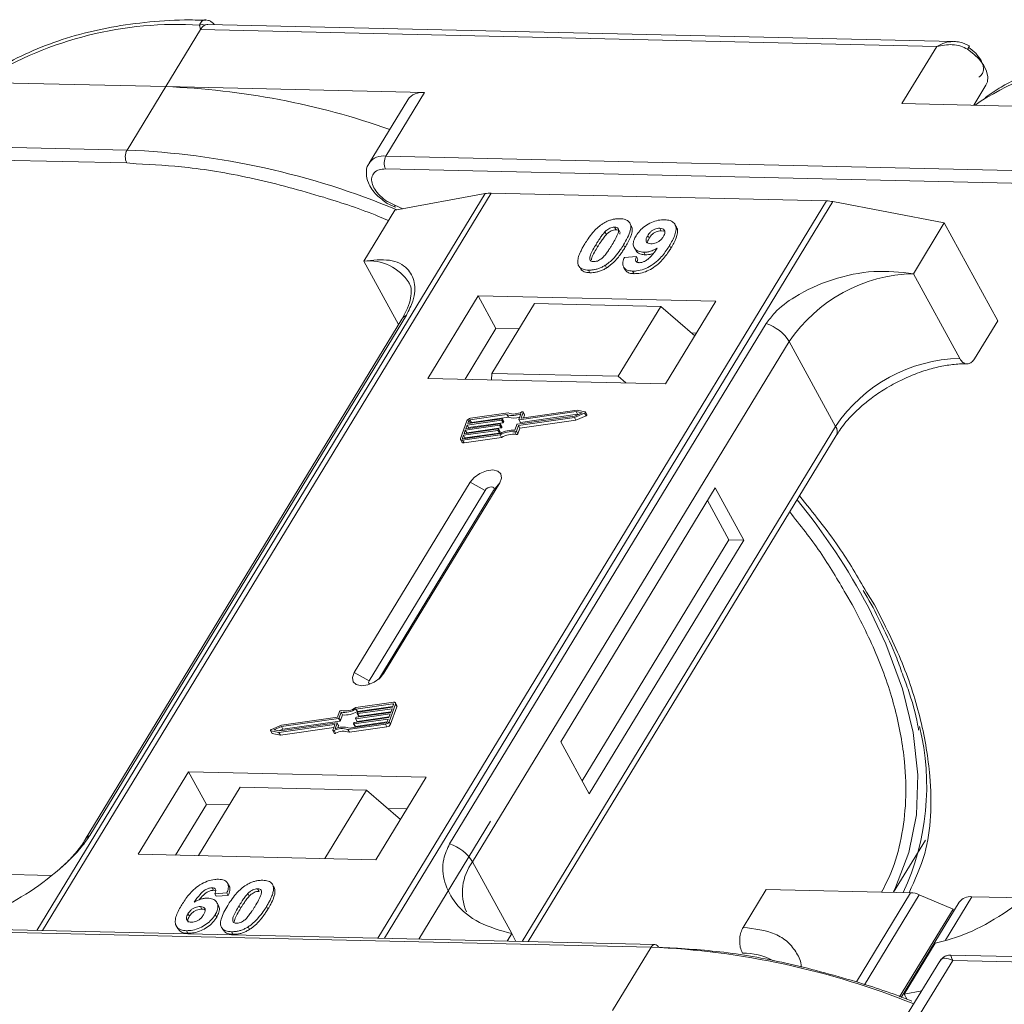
# Model space of a CAD drawing. Header units: millimetres. Extents: x -623 to 852, y 50 to 1083.
# Tile 50 of 72: x 308 to 355, y 975 to 1023. Entities that reach past the tile are written whole.
import ezdxf

# ---------------------------------------------------------------- set-up
doc = ezdxf.new("R2010")
doc.units = ezdxf.units.MM

msp = doc.modelspace()

# ---------------------------------------------------------------- linework, layer by layer
at = {"color": 7, "linetype": 'Continuous', "lineweight": 15}
for p, q in [((316.497, 1022.25), (316.46, 1022.468)), ((352.932, 1021.672), (316.862, 1022.5)), ((314.817, 1019.488), (316.497, 1022.25)), ((316.497, 1022.25), (352.105, 1021.433)), ((352.105, 1021.433), (350.424, 1018.671)), ((302.298, 1019.775), (314.817, 1019.488)), ((353.893, 1018.591), (354.485, 1019.564)), ((314.817, 1019.488), (312.949, 1016.419)), ((327.336, 1019.201), (314.817, 1019.488)), ((325.468, 1016.132), (327.336, 1019.201)), ((326.522, 1018.855), (324.654, 1015.786)), ((350.424, 1018.671), (362.943, 1018.384)), ((354.254, 1018.796), (353.957, 1018.59)), ((312.949, 1016.419), (277.341, 1017.236)), ((277.327, 1016.614), (312.935, 1015.797)), ((312.935, 1015.797), (313.389, 1015.763)), ((361.076, 1015.315), (325.468, 1016.132)), ((325.454, 1015.51), (361.062, 1014.693)), ((330.268, 1014.313), (308.588, 978.684)), ((308.857, 978.677), (330.554, 1014.335)), ((325.891, 1013.508), (330.268, 1014.313)), ((330.554, 1014.335), (346.77, 1013.962)), ((346.77, 1013.962), (325.074, 978.305)), ((325.406, 978.298), (347.087, 1013.928)), ((325.533, 1013.844), (325.928, 1013.667)), ((325.902, 1013.749), (325.54, 1013.936)), ((347.087, 1013.928), (352.468, 1012.898)), ((325.891, 1013.508), (324.397, 1011.053)), ((326.28, 1013.58), (325.902, 1013.749)), ((337.327, 1012.765), (337.258, 1012.891)), ((350.974, 1010.443), (352.468, 1012.898)), ((352.468, 1012.898), (355.055, 1008.17)), ((336.058, 1012.461), (336.127, 1012.335)), ((336.529, 1012.694), (336.598, 1012.568)), ((338.784, 1012.518), (338.715, 1012.644)), ((338.784, 1012.518), (338.911, 1012.492)), ((339.515, 1012.7), (339.446, 1012.826)), ((338.129, 1012.285), (338.198, 1012.159)), ((335.636, 1011.87), (335.705, 1011.744)), ((337.028, 1011.708), (336.959, 1011.835)), ((337.475, 1011.705), (337.544, 1011.579)), ((337.941, 1011.481), (338.01, 1011.355)), ((339.251, 1011.679), (339.182, 1011.805)), ((324.397, 1011.053), (326.079, 1007.978)), ((337, 1011.227), (337.584, 1011.266)), ((337.584, 1011.266), (337.653, 1011.14)), ((334.84, 1010.754), (334.909, 1010.628)), ((335.265, 1010.617), (335.334, 1010.491)), ((336.072, 1010.851), (336.141, 1010.725)), ((336.964, 1010.761), (337.033, 1010.635)), ((337.398, 1010.568), (337.467, 1010.442)), ((353.216, 1006.345), (350.974, 1010.443)), ((329.928, 1009.37), (327.5, 1005.38)), ((341.421, 1009.106), (329.928, 1009.37)), ((329.928, 1009.37), (330.79, 1007.794)), ((338.993, 1005.117), (341.421, 1009.106)), ((332.65, 1008.996), (330.596, 1005.62)), ((338.756, 1008.856), (332.65, 1008.996)), ((336.701, 1005.48), (338.756, 1008.856)), ((338.756, 1008.856), (340.4, 1007.429)), ((326.243, 1008.248), (310.93, 983.082)), ((311.144, 983.268), (326.457, 1008.434)), ((353.934, 1006.329), (355.055, 1008.17)), ((343.861, 1008.035), (328.548, 982.869)), ((330.79, 1007.794), (329.296, 1005.339)), ((331.903, 1007.768), (330.79, 1007.794)), ((340.487, 1007.571), (340.229, 1007.577)), ((329.656, 981.992), (344.969, 1007.158)), ((347.211, 1003.06), (344.969, 1007.158)), ((327.5, 1005.38), (338.993, 1005.117)), ((330.596, 1005.62), (330.572, 1005.31)), ((336.701, 1005.48), (330.596, 1005.62)), ((337.07, 1005.161), (336.701, 1005.48)), ((334.713, 1003.844), (332.027, 1003.462)), ((335.101, 1003.762), (334.713, 1003.844)), ((331.058, 1003.358), (329.397, 1003.123)), ((329.423, 1003.193), (331.083, 1003.429)), ((331.32, 1003.631), (329.532, 1003.377)), ((329.532, 1003.377), (329.601, 1003.251)), ((331.374, 1003.706), (329.558, 1003.448)), ((329.601, 1003.251), (331.389, 1003.505)), ((331.127, 1003.232), (331.058, 1003.358)), ((331.1, 1003.415), (331.087, 1003.379)), ((331.156, 1003.253), (331.087, 1003.379)), ((331.168, 1003.298), (331.099, 1003.424)), ((331.169, 1003.289), (331.1, 1003.415)), ((331.389, 1003.505), (331.32, 1003.631)), ((331.833, 1003.166), (334.593, 1003.557)), ((331.877, 1003.104), (334.586, 1003.489)), ((331.893, 1003.393), (331.992, 1003.667)), ((331.893, 1003.384), (331.962, 1003.258)), ((334.669, 1003.77), (331.91, 1003.378)), ((331.979, 1003.252), (331.91, 1003.378)), ((331.946, 1002.978), (334.655, 1003.363)), ((331.979, 1003.252), (334.738, 1003.644)), ((332.01, 1003.477), (332.103, 1003.733)), ((332.018, 1003.462), (332.01, 1003.477)), ((332.171, 1003.626), (332.102, 1003.752)), ((332.103, 1003.733), (332.171, 1003.607)), ((332.124, 1003.476), (332.171, 1003.607)), ((334.586, 1003.489), (335.078, 1003.696)), ((334.655, 1003.363), (334.586, 1003.489)), ((334.593, 1003.557), (334.954, 1003.71)), ((334.655, 1003.363), (335.147, 1003.57)), ((334.954, 1003.71), (334.669, 1003.77)), ((334.738, 1003.644), (334.669, 1003.77)), ((334.738, 1003.644), (334.778, 1003.636)), ((335.078, 1003.696), (335.147, 1003.57)), ((335.186, 1003.625), (335.117, 1003.751)), ((329.382, 1003.322), (329.076, 1002.471)), ((329.244, 1002.697), (330.905, 1002.933)), ((330.968, 1003.11), (329.308, 1002.874)), ((329.334, 1002.945), (330.994, 1003.181)), ((329.397, 1003.123), (329.334, 1002.945)), ((329.377, 1002.748), (331.037, 1002.984)), ((329.466, 1002.996), (329.397, 1003.123)), ((329.474, 1003.335), (329.423, 1003.193)), ((329.454, 1002.962), (329.466, 1002.996)), ((329.466, 1002.996), (331.127, 1003.232)), ((329.542, 1003.21), (329.474, 1003.335)), ((330.921, 1002.918), (330.908, 1002.883)), ((330.977, 1002.757), (330.908, 1002.883)), ((330.99, 1002.801), (330.921, 1002.927)), ((330.921, 1002.918), (330.99, 1002.792)), ((331.037, 1002.984), (330.968, 1003.11)), ((331.01, 1003.167), (330.998, 1003.131)), ((331.067, 1003.005), (330.998, 1003.131)), ((331.079, 1003.05), (331.01, 1003.176)), ((331.079, 1003.04), (331.01, 1003.167)), ((331.067, 1003.005), (331.079, 1003.04)), ((331.156, 1003.253), (331.169, 1003.289)), ((331.706, 1002.87), (331.804, 1003.145)), ((331.778, 1002.83), (331.877, 1003.104)), ((331.847, 1002.704), (331.946, 1002.978)), ((331.946, 1002.978), (331.877, 1003.104)), ((347.211, 1003.06), (332.051, 978.145)), ((329.078, 1002.416), (329.147, 1002.29)), ((329.219, 1002.626), (329.168, 1002.484)), ((329.168, 1002.484), (329.184, 1002.456)), ((329.176, 1002.384), (330.992, 1002.642)), ((329.201, 1002.455), (330.989, 1002.709)), ((330.879, 1002.862), (329.219, 1002.626)), ((329.288, 1002.5), (329.219, 1002.626)), ((329.308, 1002.874), (329.244, 1002.697)), ((329.245, 1002.258), (331.061, 1002.516)), ((329.276, 1002.466), (329.288, 1002.5)), ((329.288, 1002.5), (330.948, 1002.736)), ((329.377, 1002.748), (329.308, 1002.874)), ((329.365, 1002.714), (329.377, 1002.748)), ((330.948, 1002.736), (330.879, 1002.862)), ((330.977, 1002.757), (330.99, 1002.792)), ((331.061, 1002.516), (330.992, 1002.642)), ((331.701, 1002.789), (331.77, 1002.663)), ((331.847, 1002.704), (331.778, 1002.83)), ((332.348, 978.138), (347.244, 1002.619)), ((329.245, 1002.258), (329.176, 1002.384)), ((329.54, 1000.355), (323.938, 991.148)), ((325.375, 991.115), (330.977, 1000.322)), ((329.54, 1000.355), (330.261, 999.964)), ((330.977, 1000.322), (330.67, 999.955)), ((341.392, 1000.082), (333.923, 987.806)), ((342.772, 997.561), (341.392, 1000.082)), ((330.261, 999.964), (324.658, 990.758)), ((325.118, 990.831), (330.67, 999.955)), ((342.054, 997.577), (341.019, 999.468)), ((334.957, 985.915), (342.054, 997.577)), ((335.302, 985.285), (342.772, 997.561)), ((342.772, 997.561), (342.054, 997.577)), ((347.707, 994.959), (348.02, 994.45)), ((349.098, 994.426), (348.713, 995.047)), ((324.658, 990.758), (323.938, 991.148)), ((325.375, 991.115), (325.186, 990.889)), ((325.831, 989.714), (324.014, 989.456)), ((325.805, 989.643), (324.017, 989.389)), ((325.624, 988.776), (325.93, 989.627)), ((325.787, 989.472), (325.838, 989.614)), ((325.832, 989.595), (325.805, 989.643)), ((325.998, 989.556), (325.929, 989.682)), ((325.93, 989.627), (325.999, 989.501)), ((323.228, 989.268), (323.13, 988.994)), ((323.301, 989.228), (323.202, 988.954)), ((323.271, 988.828), (323.37, 989.102)), ((323.37, 989.102), (323.301, 989.228)), ((325.673, 989.153), (324.013, 988.917)), ((324.086, 989.263), (324.017, 989.389)), ((324.038, 988.988), (325.698, 989.224)), ((324.085, 989.18), (324.098, 989.216)), ((324.085, 989.171), (324.154, 989.045)), ((324.086, 989.263), (325.8, 989.507)), ((325.762, 989.401), (324.102, 989.166)), ((324.171, 989.04), (324.102, 989.166)), ((324.127, 989.237), (325.787, 989.472)), ((324.171, 989.04), (325.711, 989.258)), ((325.609, 988.976), (325.673, 989.153)), ((325.693, 988.65), (325.999, 989.501)), ((325.698, 989.224), (325.762, 989.401)), ((320.42, 988.609), (319.929, 988.402)), ((320.293, 988.255), (322.979, 988.636)), ((320.337, 988.328), (323.097, 988.72)), ((323.173, 988.933), (320.414, 988.541)), ((323.13, 988.994), (320.42, 988.609)), ((320.483, 988.415), (323.242, 988.807)), ((322.996, 988.622), (322.904, 988.365)), ((322.993, 988.612), (322.979, 988.636)), ((323.113, 988.706), (323.015, 988.431)), ((323.182, 988.589), (323.113, 988.715)), ((323.182, 988.58), (323.113, 988.706)), ((323.242, 988.807), (323.173, 988.933)), ((323.271, 988.828), (323.202, 988.954)), ((323.632, 988.392), (325.449, 988.65)), ((323.686, 988.467), (325.474, 988.721)), ((323.907, 988.684), (323.92, 988.719)), ((323.907, 988.675), (323.976, 988.548)), ((325.584, 988.905), (323.923, 988.669)), ((323.992, 988.543), (323.923, 988.669)), ((323.949, 988.74), (325.609, 988.976)), ((323.992, 988.543), (325.532, 988.762)), ((323.996, 988.932), (324.009, 988.967)), ((323.996, 988.923), (324.065, 988.797)), ((324.081, 988.791), (324.013, 988.917)), ((324.081, 988.791), (325.621, 989.01)), ((325.449, 988.65), (325.518, 988.524)), ((325.533, 988.763), (325.584, 988.905)), ((325.693, 988.65), (325.624, 988.776)), ((319.89, 988.347), (319.958, 988.221)), ((319.905, 988.337), (320.293, 988.255)), ((319.974, 988.211), (319.905, 988.337)), ((319.974, 988.211), (320.362, 988.129)), ((320.414, 988.541), (320.052, 988.389)), ((320.052, 988.389), (320.337, 988.328)), ((320.362, 988.129), (320.293, 988.255)), ((320.297, 988.337), (320.483, 988.415)), ((320.362, 988.129), (322.951, 988.496)), ((320.483, 988.415), (320.414, 988.541)), ((322.904, 988.347), (322.973, 988.221)), ((323.027, 988.216), (322.958, 988.342)), ((323.144, 988.475), (323.182, 988.58)), ((323.701, 988.266), (323.632, 988.392)), ((323.701, 988.266), (325.518, 988.524)), ((333.923, 987.806), (335.302, 985.285)), ((315.922, 986.353), (313.494, 982.363)), ((327.415, 986.089), (315.922, 986.353)), ((315.922, 986.353), (316.784, 984.777)), ((324.987, 982.099), (327.415, 986.089)), ((318.42, 985.611), (316.403, 982.296)), ((318.42, 985.611), (324.526, 985.47)), ((322.509, 982.156), (324.526, 985.47)), ((324.526, 985.47), (326.17, 984.043)), ((316.784, 984.777), (315.29, 982.322)), ((317.897, 984.751), (316.784, 984.777)), ((326.481, 984.554), (325.557, 984.575)), ((330.528, 983.963), (327.058, 978.26)), ((350.019, 980.524), (351.554, 983.046)), ((313.494, 982.363), (324.987, 982.099)), ((329.656, 981.992), (331.553, 978.525)), ((309.254, 981.334), (305.678, 981.417)), ((317.059, 980.746), (317.128, 980.62)), ((317.881, 980.834), (317.812, 980.96)), ((319.262, 980.695), (319.331, 980.569)), ((319.943, 980.956), (319.936, 980.967)), ((320.015, 980.837), (320.084, 980.711)), ((342.738, 978.824), (343.859, 980.665)), ((343.859, 980.665), (350.843, 980.505)), ((350.843, 980.505), (348.217, 976.19)), ((317.777, 980.495), (317.193, 980.456)), ((317.193, 980.456), (317.262, 980.33)), ((317.262, 980.33), (317.846, 980.368)), ((317.777, 980.495), (317.846, 980.368)), ((318.86, 980.336), (318.791, 980.462)), ((351.262, 980.406), (348.613, 976.053)), ((353.194, 980.053), (350.386, 975.438)), ((351.262, 980.406), (352.892, 979.711)), ((352.529, 978.216), (353.804, 980.312)), ((356.303, 980.255), (353.804, 980.312)), ((316.494, 979.833), (316.563, 979.707)), ((317.371, 979.887), (317.302, 980.014)), ((318.367, 979.869), (318.436, 979.743)), ((319.694, 979.839), (319.763, 979.713)), ((350.309, 975.465), (352.892, 979.711)), ((352.937, 979.63), (352.892, 979.711)), ((315.895, 979.489), (315.964, 979.363)), ((317.215, 979.448), (317.284, 979.322)), ((302.686, 978.69), (338.293, 977.873)), ((338.476, 977.998), (302.868, 978.815)), ((315.33, 978.898), (315.399, 978.772)), ((315.824, 978.668), (315.893, 978.542)), ((317.517, 978.832), (317.586, 978.705)), ((317.998, 978.618), (318.067, 978.492)), ((318.805, 978.852), (318.874, 978.726)), ((331.553, 978.525), (331.332, 978.162)), ((331.553, 978.525), (331.757, 978.152)), ((338.293, 977.873), (336.426, 974.804)), ((350.531, 975.6), (352.025, 978.056)), ((352.251, 977.19), (350.601, 974.479)), ((351.196, 974.465), (352.877, 977.227)), ((403.838, 976.316), (352.78, 977.487)), ((352.877, 977.227), (403.473, 976.066)), ((350.531, 975.6), (351.379, 975.756)), ((350.674, 975.338), (350.531, 975.6))]:
    msp.add_line(p, q, dxfattribs=at)
at = {"color": 7, "linetype": 'Continuous', "lineweight": 15, "flags": 128}
for points in [[(354.485, 1019.564), (354.552, 1019.723), (354.573, 1019.967), (354.513, 1020.236), (354.377, 1020.518), (354.171, 1020.797), (353.905, 1021.061), (353.592, 1021.295)], [(331.083, 1003.429), (331.087, 1003.43), (331.091, 1003.429), (331.095, 1003.428), (331.097, 1003.426), (331.099, 1003.424), (331.1, 1003.421), (331.1, 1003.418), (331.1, 1003.415)], [(331.91, 1003.378), (331.905, 1003.378), (331.901, 1003.378), (331.898, 1003.38), (331.895, 1003.381), (331.894, 1003.384), (331.893, 1003.386), (331.892, 1003.389), (331.893, 1003.393)], [(332.027, 1003.462), (332.023, 1003.462), (332.019, 1003.462), (332.015, 1003.463), (332.013, 1003.465), (332.011, 1003.467), (332.01, 1003.47), (332.01, 1003.473), (332.01, 1003.477)], [(332.048, 1003.756), (332.06, 1003.76), (332.072, 1003.763), (332.083, 1003.763), (332.092, 1003.76), (332.099, 1003.756), (332.103, 1003.75), (332.104, 1003.742), (332.103, 1003.733)], [(335.101, 1003.762), (335.111, 1003.758), (335.117, 1003.751), (335.119, 1003.743), (335.117, 1003.733), (335.112, 1003.722), (335.103, 1003.712), (335.091, 1003.703), (335.078, 1003.696)], [(335.147, 1003.57), (335.16, 1003.577), (335.172, 1003.586), (335.181, 1003.596), (335.186, 1003.607), (335.188, 1003.617), (335.186, 1003.625)], [(330.905, 1002.933), (330.909, 1002.933), (330.913, 1002.933), (330.916, 1002.932), (330.919, 1002.93), (330.921, 1002.928), (330.922, 1002.925), (330.922, 1002.922), (330.921, 1002.918)], [(330.994, 1003.181), (330.998, 1003.181), (331.002, 1003.181), (331.005, 1003.18), (331.008, 1003.178), (331.01, 1003.176), (331.011, 1003.173), (331.011, 1003.17), (331.01, 1003.167)], [(329.176, 1002.384), (329.149, 1002.383), (329.126, 1002.385), (329.106, 1002.391), (329.09, 1002.402), (329.078, 1002.415), (329.072, 1002.432), (329.072, 1002.451), (329.076, 1002.471)], [(329.168, 1002.484), (329.166, 1002.477), (329.167, 1002.471), (329.169, 1002.466), (329.172, 1002.461), (329.178, 1002.458), (329.184, 1002.455), (329.192, 1002.455), (329.201, 1002.455)], [(330.977, 1000.322), (331.065, 1000.558), (331.031, 1000.76), (330.878, 1000.899), (330.632, 1000.952), (330.329, 1000.911), (330.015, 1000.784), (329.738, 1000.588), (329.54, 1000.355)], [(330.67, 999.955), (330.695, 1000.022), (330.685, 1000.08), (330.642, 1000.12), (330.572, 1000.135), (330.485, 1000.123), (330.396, 1000.087), (330.317, 1000.031), (330.261, 999.964)], [(349.996, 980.524), (350.116, 980.76), (350.761, 982.442), (351.119, 984.264), (351.185, 986.207), (350.958, 988.25), (350.442, 990.371), (349.642, 992.545), (348.798, 994.316)], [(323.938, 991.148), (323.85, 990.911), (323.884, 990.709), (324.036, 990.57), (324.283, 990.517), (324.586, 990.558), (324.9, 990.685), (325.177, 990.881), (325.375, 991.115)], [(324.658, 990.758), (324.633, 990.69), (324.643, 990.632), (324.687, 990.593), (324.691, 990.591)], [(325.838, 989.614), (325.84, 989.621), (325.84, 989.627), (325.838, 989.633), (325.834, 989.637), (325.829, 989.641), (325.822, 989.643), (325.814, 989.644), (325.805, 989.643)], [(325.831, 989.714), (325.857, 989.716), (325.88, 989.714), (325.901, 989.707), (325.917, 989.697), (325.928, 989.683), (325.934, 989.667), (325.935, 989.648), (325.93, 989.627)], [(324.102, 989.166), (324.097, 989.165), (324.093, 989.166), (324.09, 989.167), (324.087, 989.169), (324.085, 989.171), (324.084, 989.174), (324.084, 989.177), (324.085, 989.18)], [(322.979, 988.636), (322.984, 988.636), (322.988, 988.636), (322.991, 988.635), (322.994, 988.633), (322.996, 988.631), (322.997, 988.628), (322.997, 988.625), (322.996, 988.622)], [(323.097, 988.72), (323.101, 988.72), (323.105, 988.72), (323.108, 988.719), (323.111, 988.717), (323.113, 988.715), (323.114, 988.712), (323.114, 988.709), (323.113, 988.706)], [(323.923, 988.669), (323.919, 988.669), (323.915, 988.669), (323.912, 988.67), (323.909, 988.672), (323.907, 988.674), (323.906, 988.677), (323.906, 988.68), (323.907, 988.684)], [(324.013, 988.917), (324.008, 988.917), (324.004, 988.918), (324.001, 988.919), (323.998, 988.92), (323.996, 988.923), (323.995, 988.925), (323.995, 988.929), (323.996, 988.932)], [(319.905, 988.337), (319.896, 988.341), (319.89, 988.347), (319.887, 988.356), (319.889, 988.366), (319.895, 988.376), (319.904, 988.386), (319.915, 988.395), (319.929, 988.402)], [(322.958, 988.342), (322.946, 988.338), (322.934, 988.336), (322.924, 988.336), (322.914, 988.338), (322.908, 988.343), (322.903, 988.349), (322.902, 988.356), (322.904, 988.365)], [(322.973, 988.221), (322.977, 988.216), (322.983, 988.212), (322.992, 988.21), (323.003, 988.21), (323.015, 988.212), (323.027, 988.216)]]:
    msp.add_lwpolyline(points, dxfattribs=at)
at = {"color": 7, "linetype": 'Continuous', "lineweight": 15}
for centre, radius, start, end in [((315.388, 1004.712), 17.788, 86.5445, 121.4052), ((316.585, 1022.104), 0.385, 70.0796, 108.8478), ((352.93, 1021.761), 0.81, 324.8839, 338.0058), ((363.484, 1003.783), 17.623, 85.8654, 121.5842), ((313.402, 982.639), 36.876, 70.6012, 87.8011), ((327.211, 1018.363), 0.847, 81.5639, 144.4913), ((313.542, 1016.094), 0.676, 151.2883, 206.0774), ((311.412, 978.563), 37.888, 67.3508, 87.6751), ((325.344, 1015.292), 0.849, 81.6058, 144.0845), ((326.061, 1015.807), 0.676, 151.2883, 206.0774), ((330.514, 1012.931), 1.404, 88.3644, 100.0749), ((346.718, 1012.04), 1.923, 78.9596, 88.4511), ((326.016, 1013.718), 0.118, 165.0867, 215.6979), ((324.637, 1008.745), 2.32, 32.7281, 95.9449), ((351.142, 1003.005), 7.439, 91.2925, 146.0732), ((326.655, 1007.99), 0.486, 114.0472, 148.0355), ((343.219, 1006.085), 2.052, 31.4947, 71.765), ((353.384, 998.908), 7.439, 91.2925, 146.0732), ((329.587, 1003.222), 0.229, 97.4207, 153.8527), ((329.542, 1003.302), 0.0762, 97.4207, 153.8527), ((331.053, 1003.396), 0.0381, 277.4207, 333.8527), ((331.611, 1004.49), 0.907, 251.2927, 294.8085), ((331.656, 1004.475), 0.819, 249.8549, 298.6145), ((331.671, 1004.308), 0.85, 250.6487, 287.8017), ((332.152, 1003.616), 0.0214, 336.1246, 26.8104), ((329.611, 1003.175), 0.0769, 97.5763, 152.4403), ((330.874, 1002.9), 0.0381, 277.4207, 333.8527), ((330.963, 1003.148), 0.0381, 277.4207, 333.8527), ((331.032, 1003.022), 0.0381, 277.4207, 333.8527), ((331.069, 1003.045), 0.011, 336.9348, 26.0002), ((331.122, 1003.27), 0.0381, 277.4207, 333.8527), ((331.158, 1003.293), 0.011, 336.9348, 26.0002), ((331.838, 1003.128), 0.0381, 97.4207, 153.8527), ((331.974, 1003.266), 0.0149, 216.6597, 287.1115), ((346.869, 1002.812), 0.422, 332.7392, 35.9387), ((330.943, 1002.773), 0.0381, 277.4207, 333.8527), ((331.592, 1001.703), 1.173, 84.4424, 120.9301), ((330.98, 1002.796), 0.011, 336.9348, 26.0002), ((331.535, 1001.805), 0.998, 80.3986, 122.9491), ((331.604, 1001.679), 0.998, 80.3986, 122.9491), ((331.712, 1002.862), 0.0736, 261.7629, 334.647), ((331.781, 1002.735), 0.0736, 261.7629, 334.647), ((329.218, 1002.343), 0.0892, 216.6597, 287.1115), ((320.439, 979.248), 32.113, 27.9836, 39.122), ((325.938, 989.527), 0.0661, 336.9348, 26.0002), ((323.295, 989.237), 0.0736, 81.7629, 154.647), ((323.414, 990.396), 1.173, 264.4424, 300.9301), ((323.472, 990.293), 0.998, 260.3986, 302.9491), ((323.483, 990.27), 1.173, 264.4424, 300.9301), ((324.132, 989.199), 0.0381, 97.4207, 153.8527), ((323.168, 988.971), 0.0381, 277.4207, 333.8527), ((323.237, 988.845), 0.0381, 277.4207, 333.8527), ((323.954, 988.702), 0.0381, 97.4207, 153.8527), ((324.043, 988.951), 0.0381, 97.4207, 153.8527), ((324.077, 988.806), 0.0149, 216.6597, 287.1115), ((324.166, 989.054), 0.0149, 216.6597, 287.1115), ((325.419, 988.877), 0.229, 277.4207, 333.8527), ((325.464, 988.797), 0.0762, 277.4207, 333.8527), ((325.488, 988.751), 0.229, 277.4207, 333.8527), ((319.977, 988.232), 0.0212, 210.2186, 262.8226), ((323.35, 987.623), 0.819, 69.8549, 118.6145), ((323.395, 987.608), 0.907, 71.2927, 114.8085), ((323.419, 987.497), 0.819, 69.8549, 118.6145), ((323.172, 988.584), 0.011, 336.9348, 26.0002), ((323.988, 988.557), 0.0149, 216.6597, 287.1115), ((339.353, 985.668), 12.266, 335.1495, 13.5408), ((311.342, 982.825), 0.486, 114.0436, 148.1804), ((327.906, 980.92), 2.052, 31.4947, 71.765), ((331.602, 980.529), 2.434, 143.0587, 202.974), ((350.793, 979.351), 1.154, 66.0507, 87.522), ((353.724, 979.653), 0.664, 83.0653, 142.99), ((338.493, 977.777), 0.221, 94.3757, 154.3004), ((336.676, 939.713), 38.194, 67.9845, 87.5725), ((338.452, 977.782), 0.217, 22.384, 83.6695), ((342.755, 974.515), 3.065, 62.2208, 90.8537)]:
    msp.add_arc(centre, radius, start, end, dxfattribs=at)
for points, knots in [([(316.752, 1022.701), (316.411, 1022.709), (315.397, 1022.733), (313.793, 1022.612), (311.95, 1022.345), (310.207, 1021.919), (308.582, 1021.333), (307.268, 1020.715), (306.566, 1020.232), (306.306, 1020.053)], [0, 0, 0, 0, 0.082192, 0.244094, 0.406946, 0.570776, 0.735755, 0.902211, 1, 1, 1, 1]), ([(316.46, 1022.468), (316.47, 1022.501), (316.492, 1022.573), (316.559, 1022.655), (316.645, 1022.705), (316.712, 1022.728), (316.75, 1022.717), (316.754, 1022.716)], [0, 0, 0, 0, 0.216964, 0.474167, 0.715428, 0.971119, 1, 1, 1, 1]), ([(316.862, 1022.489), (316.824, 1022.491), (316.774, 1022.493), (316.726, 1022.471), (316.716, 1022.466)], [0, 0, 0, 0, 0.778572, 1, 1, 1, 1]), ([(317.16, 1022.493), (317.153, 1022.503), (317.114, 1022.56), (317.018, 1022.633), (316.882, 1022.705), (316.789, 1022.714), (316.743, 1022.719)], [0, 0, 0, 0, 0.0660717, 0.3742845, 0.6872936, 1, 1, 1, 1]), ([(352.105, 1021.433), (352.231, 1021.5), (352.484, 1021.634), (352.758, 1021.659), (352.895, 1021.672)], [0, 0, 0, 0, 0.500456, 1, 1, 1, 1]), ([(353.592, 1021.295), (353.488, 1021.35), (353.258, 1021.47), (352.737, 1021.554), (352.353, 1021.481), (352.105, 1021.433)], [0, 0, 0, 0, 0.227063, 0.501587, 1, 1, 1, 1]), ([(353.681, 1021.458), (353.532, 1021.531), (353.294, 1021.649), (353.032, 1021.666), (352.934, 1021.672)], [0, 0, 0, 0, 0.623477, 1, 1, 1, 1]), ([(365.129, 1021.593), (364.703, 1021.604), (363.604, 1021.631), (361.919, 1021.509), (360.077, 1021.241), (358.334, 1020.815), (356.708, 1020.229), (355.398, 1019.612), (354.698, 1019.131), (354.441, 1018.954)], [0, 0, 0, 0, 0.100418, 0.259289, 0.419092, 0.579855, 0.741745, 0.905084, 1, 1, 1, 1]), ([(354.142, 1019.947), (354.196, 1019.99), (354.306, 1020.079), (354.372, 1020.279), (354.361, 1020.511), (354.284, 1020.679), (354.246, 1020.761)], [0, 0, 0, 0, 0.245513, 0.5, 0.754487, 1, 1, 1, 1]), ([(313.389, 1015.763), (314.22, 1015.718), (316.061, 1015.616), (319.113, 1015.075), (322.207, 1014.242), (324.391, 1013.524), (325.432, 1013.083), (325.591, 1013.016)], [0, 0, 0, 0, 0.216275, 0.479557, 0.750255, 0.961851, 1, 1, 1, 1]), ([(324.669, 1015.783), (324.651, 1015.762), (324.538, 1015.631), (324.498, 1015.282), (324.582, 1014.881), (324.775, 1014.533), (325.06, 1014.179), (325.351, 1013.973), (325.533, 1013.844)], [0, 0, 0, 0, 0.037615, 0.241517, 0.451999, 0.598171, 0.747954, 1, 1, 1, 1]), ([(325.54, 1013.936), (325.536, 1013.938), (325.402, 1014.007), (325.173, 1014.212), (324.915, 1014.517), (324.779, 1014.829), (324.764, 1015.112), (324.882, 1015.34), (325.118, 1015.489), (325.344, 1015.503), (325.454, 1015.51)], [0, 0, 0, 0, 0.003628, 0.149327, 0.295025, 0.432885, 0.570744, 0.716442, 0.862141, 1, 1, 1, 1]), ([(335.972, 1012.869), (336.022, 1012.899), (336.125, 1012.96), (336.29, 1013.028), (336.456, 1013.076), (336.592, 1013.097), (336.699, 1013.104), (336.752, 1013.103), (336.778, 1013.103)], [0, 0, 0, 0, 0.193776, 0.3936, 0.587864, 0.788908, 0.894169, 1, 1, 1, 1]), ([(336.778, 1013.103), (336.872, 1013.095), (337.06, 1013.078), (337.239, 1012.95), (337.324, 1012.766), (337.28, 1012.393), (337.095, 1012.072), (336.959, 1011.835)], [0, 0, 0, 0, 0.147566, 0.296688, 0.431278, 0.580404, 1, 1, 1, 1]), ([(337.562, 1012.274), (337.618, 1012.356), (337.73, 1012.522), (337.992, 1012.752), (338.303, 1012.929), (338.642, 1013.042), (338.847, 1013.049), (338.953, 1013.053)], [0, 0, 0, 0, 0.197927, 0.397728, 0.597413, 0.790584, 1, 1, 1, 1]), ([(338.953, 1013.053), (339.046, 1013.045), (339.233, 1013.027), (339.417, 1012.897), (339.512, 1012.705), (339.485, 1012.373), (339.334, 1012.059), (339.204, 1011.841), (339.182, 1011.805)], [0, 0, 0, 0, 0.148288, 0.297745, 0.443713, 0.607791, 0.934708, 1, 1, 1, 1]), ([(335.083, 1011.883), (335.135, 1011.964), (335.252, 1012.151), (335.501, 1012.474), (335.76, 1012.731), (335.951, 1012.855), (335.972, 1012.869)], [0, 0, 0, 0, 0.236731, 0.537555, 0.949668, 1, 1, 1, 1]), ([(335.636, 1011.87), (335.661, 1011.911), (335.712, 1011.993), (335.783, 1012.103), (335.851, 1012.202), (335.914, 1012.289), (335.98, 1012.376), (336.032, 1012.432), (336.058, 1012.461)], [0, 0, 0, 0, 0.205942, 0.411959, 0.558149, 0.704502, 0.851801, 1, 1, 1, 1]), ([(336.058, 1012.461), (336.1, 1012.503), (336.17, 1012.571), (336.294, 1012.646), (336.408, 1012.685), (336.485, 1012.694), (336.525, 1012.694), (336.529, 1012.694)], [0, 0, 0, 0, 0.334804, 0.542561, 0.750382, 0.970721, 1, 1, 1, 1]), ([(336.127, 1012.335), (336.169, 1012.377), (336.239, 1012.445), (336.363, 1012.52), (336.477, 1012.559), (336.554, 1012.567), (336.594, 1012.568), (336.598, 1012.568)], [0, 0, 0, 0, 0.334804, 0.542561, 0.750382, 0.970721, 1, 1, 1, 1]), ([(336.529, 1012.694), (336.568, 1012.69), (336.638, 1012.682), (336.704, 1012.633), (336.73, 1012.54), (336.696, 1012.37), (336.574, 1012.129), (336.465, 1011.945), (336.409, 1011.852)], [0, 0, 0, 0, 0.104614, 0.188814, 0.273512, 0.444127, 0.719481, 1, 1, 1, 1]), ([(336.598, 1012.568), (336.637, 1012.564), (336.707, 1012.556), (336.772, 1012.507), (336.795, 1012.439), (336.783, 1012.386), (336.777, 1012.359)], [0, 0, 0, 0, 0.293658, 0.530016, 0.767769, 1, 1, 1, 1]), ([(337.028, 1011.708), (337.076, 1011.79), (337.226, 1012.046), (337.371, 1012.384), (337.394, 1012.661), (337.332, 1012.737), (337.315, 1012.757)], [0, 0, 0, 0, 0.220552, 0.687786, 0.91457, 1, 1, 1, 1]), ([(338.129, 1012.285), (338.165, 1012.338), (338.221, 1012.423), (338.341, 1012.531), (338.46, 1012.596), (338.59, 1012.638), (338.67, 1012.642), (338.715, 1012.644)], [0, 0, 0, 0, 0.2913202, 0.4655393, 0.6416315, 0.798664, 1, 1, 1, 1]), ([(338.198, 1012.159), (338.234, 1012.212), (338.29, 1012.297), (338.41, 1012.405), (338.529, 1012.47), (338.659, 1012.512), (338.739, 1012.516), (338.784, 1012.518)], [0, 0, 0, 0, 0.29132, 0.465539, 0.641632, 0.798664, 1, 1, 1, 1]), ([(338.715, 1012.644), (338.761, 1012.639), (338.854, 1012.627), (338.935, 1012.553), (338.969, 1012.454), (338.942, 1012.341), (338.901, 1012.267), (338.882, 1012.232)], [0, 0, 0, 0, 0.207955, 0.420406, 0.62732, 0.827707, 1, 1, 1, 1]), ([(339.251, 1011.679), (339.299, 1011.761), (339.444, 1012.008), (339.572, 1012.342), (339.58, 1012.606), (339.517, 1012.678), (339.504, 1012.693)], [0, 0, 0, 0, 0.2271221, 0.6848597, 0.9348975, 1, 1, 1, 1]), ([(335.705, 1011.744), (335.73, 1011.785), (335.781, 1011.867), (335.852, 1011.977), (335.92, 1012.076), (335.983, 1012.163), (336.049, 1012.25), (336.101, 1012.306), (336.127, 1012.335)], [0, 0, 0, 0, 0.2059417, 0.4119594, 0.558149, 0.7045024, 0.8518015, 1, 1, 1, 1]), ([(337.941, 1011.481), (337.848, 1011.491), (337.662, 1011.51), (337.49, 1011.649), (337.413, 1011.841), (337.445, 1012.061), (337.527, 1012.209), (337.562, 1012.274)], [0, 0, 0, 0, 0.210189, 0.421773, 0.623603, 0.837034, 1, 1, 1, 1]), ([(338.283, 1011.888), (338.237, 1011.893), (338.15, 1011.901), (338.068, 1011.962), (338.037, 1012.044), (338.058, 1012.156), (338.103, 1012.237), (338.129, 1012.285)], [0, 0, 0, 0, 0.213937, 0.398075, 0.583091, 0.751666, 1, 1, 1, 1]), ([(338.116, 1011.937), (338.119, 1011.963), (338.126, 1012.034), (338.17, 1012.11), (338.198, 1012.159)], [0, 0, 0, 0, 0.366323, 1, 1, 1, 1]), ([(338.882, 1012.232), (338.849, 1012.184), (338.794, 1012.102), (338.668, 1012), (338.541, 1011.935), (338.406, 1011.892), (338.324, 1011.889), (338.283, 1011.888)], [0, 0, 0, 0, 0.2673945, 0.4472142, 0.6271221, 0.8130653, 1, 1, 1, 1]), ([(334.762, 1010.884), (334.754, 1010.918), (334.737, 1010.987), (334.748, 1011.134), (334.798, 1011.324), (334.889, 1011.532), (334.986, 1011.719), (335.051, 1011.828), (335.083, 1011.883)], [0, 0, 0, 0, 0.1184406, 0.2393457, 0.4595932, 0.6849248, 0.8422399, 1, 1, 1, 1]), ([(335.514, 1011.026), (335.468, 1011.032), (335.394, 1011.042), (335.335, 1011.098), (335.317, 1011.194), (335.353, 1011.364), (335.478, 1011.603), (335.583, 1011.781), (335.636, 1011.87)], [0, 0, 0, 0, 0.1253702, 0.2022903, 0.2791788, 0.4647576, 0.7305818, 1, 1, 1, 1]), ([(335.407, 1011.112), (335.411, 1011.145), (335.426, 1011.261), (335.55, 1011.478), (335.653, 1011.655), (335.705, 1011.744)], [0, 0, 0, 0, 0.166989, 0.580698, 1, 1, 1, 1]), ([(336.409, 1011.852), (336.384, 1011.811), (336.334, 1011.729), (336.262, 1011.618), (336.194, 1011.519), (336.131, 1011.432), (336.064, 1011.345), (336.012, 1011.288), (335.986, 1011.259)], [0, 0, 0, 0, 0.20527, 0.410616, 0.55715, 0.703844, 0.851471, 1, 1, 1, 1]), ([(336.959, 1011.835), (336.907, 1011.753), (336.79, 1011.567), (336.546, 1011.249), (336.29, 1010.994), (336.1, 1010.869), (336.072, 1010.851)], [0, 0, 0, 0, 0.237281, 0.538591, 0.932677, 1, 1, 1, 1]), ([(336.141, 1010.725), (336.19, 1010.758), (336.287, 1010.824), (336.45, 1010.962), (336.623, 1011.141), (336.784, 1011.342), (336.918, 1011.532), (336.991, 1011.65), (337.028, 1011.708)], [0, 0, 0, 0, 0.118595, 0.239509, 0.447458, 0.659935, 0.829685, 1, 1, 1, 1]), ([(339.182, 1011.805), (339.13, 1011.723), (338.974, 1011.477), (338.701, 1011.137), (338.311, 1010.83), (337.949, 1010.65), (337.632, 1010.571), (337.461, 1010.569), (337.398, 1010.568)], [0, 0, 0, 0, 0.142337, 0.429127, 0.589943, 0.751205, 0.909895, 1, 1, 1, 1]), ([(337.467, 1010.442), (337.568, 1010.445), (337.77, 1010.453), (338.105, 1010.563), (338.435, 1010.741), (338.812, 1011.055), (339.066, 1011.384), (339.213, 1011.619), (339.251, 1011.679)], [0, 0, 0, 0, 0.14324, 0.28761, 0.430449, 0.591135, 0.89544, 1, 1, 1, 1]), ([(337.556, 1011.585), (337.569, 1011.556), (337.611, 1011.461), (337.772, 1011.376), (337.939, 1011.361), (338.01, 1011.355)], [0, 0, 0, 0, 0.20752, 0.66568, 1, 1, 1, 1]), ([(337.718, 1010.975), (337.759, 1010.978), (337.841, 1010.983), (337.987, 1011.041), (338.152, 1011.143), (338.365, 1011.363), (338.496, 1011.548), (338.585, 1011.675)], [0, 0, 0, 0, 0.112015, 0.224355, 0.367768, 0.565827, 1, 1, 1, 1]), ([(338.585, 1011.675), (338.534, 1011.645), (338.429, 1011.586), (338.29, 1011.534), (338.18, 1011.504), (338.099, 1011.489), (338.018, 1011.481), (337.967, 1011.481), (337.941, 1011.481)], [0, 0, 0, 0, 0.243491, 0.496266, 0.61821, 0.741704, 0.870158, 1, 1, 1, 1]), ([(326.457, 1008.434), (326.575, 1008.669), (326.876, 1009.268), (326.889, 1010.063), (326.534, 1010.768), (325.719, 1011.183), (324.836, 1011.096), (324.397, 1011.053)], [0, 0, 0, 0, 0.125713, 0.321276, 0.524466, 0.763484, 1, 1, 1, 1]), ([(335.986, 1011.259), (335.944, 1011.217), (335.875, 1011.15), (335.751, 1011.074), (335.639, 1011.036), (335.561, 1011.026), (335.521, 1011.026), (335.514, 1011.026)], [0, 0, 0, 0, 0.333678, 0.540413, 0.747264, 0.961209, 1, 1, 1, 1]), ([(337.398, 1010.568), (337.305, 1010.577), (337.136, 1010.593), (336.979, 1010.71), (336.909, 1010.886), (336.938, 1011.07), (336.987, 1011.193), (337, 1011.227)], [0, 0, 0, 0, 0.2427882, 0.4388655, 0.6348012, 0.9009361, 1, 1, 1, 1]), ([(337.584, 1011.266), (337.564, 1011.216), (337.533, 1011.141), (337.543, 1011.051), (337.589, 1011.001), (337.654, 1010.979), (337.701, 1010.976), (337.718, 1010.975)], [0, 0, 0, 0, 0.3447142, 0.5290593, 0.7142089, 0.8921959, 1, 1, 1, 1]), ([(337.614, 1010.998), (337.616, 1011.024), (337.62, 1011.07), (337.643, 1011.119), (337.653, 1011.14)], [0, 0, 0, 0, 0.569737, 1, 1, 1, 1]), ([(338.01, 1011.355), (338.059, 1011.356), (338.16, 1011.358), (338.292, 1011.387), (338.37, 1011.414), (338.392, 1011.422)], [0, 0, 0, 0, 0.409454, 0.83528, 1, 1, 1, 1]), ([(335.265, 1010.617), (335.218, 1010.619), (335.123, 1010.624), (334.997, 1010.654), (334.89, 1010.705), (334.822, 1010.768), (334.782, 1010.83), (334.769, 1010.866), (334.762, 1010.884)], [0, 0, 0, 0, 0.192635, 0.388697, 0.582015, 0.783044, 0.890959, 1, 1, 1, 1]), ([(334.913, 1010.63), (334.925, 1010.616), (334.961, 1010.577), (335.052, 1010.534), (335.158, 1010.506), (335.255, 1010.494), (335.308, 1010.492), (335.334, 1010.491)], [0, 0, 0, 0, 0.143925, 0.415852, 0.697483, 0.848301, 1, 1, 1, 1]), ([(336.072, 1010.851), (336.022, 1010.821), (335.919, 1010.76), (335.754, 1010.692), (335.588, 1010.644), (335.452, 1010.623), (335.345, 1010.616), (335.292, 1010.617), (335.265, 1010.617)], [0, 0, 0, 0, 0.193769, 0.393564, 0.587886, 0.789131, 0.894283, 1, 1, 1, 1]), ([(335.334, 1010.491), (335.383, 1010.491), (335.482, 1010.492), (335.64, 1010.515), (335.806, 1010.559), (335.946, 1010.616), (336.058, 1010.675), (336.113, 1010.708), (336.141, 1010.725)], [0, 0, 0, 0, 0.193594, 0.390501, 0.584817, 0.78683, 0.892868, 1, 1, 1, 1]), ([(337.036, 1010.637), (337.072, 1010.589), (337.141, 1010.497), (337.315, 1010.45), (337.429, 1010.444), (337.467, 1010.442)], [0, 0, 0, 0, 0.4158523, 0.8021376, 1, 1, 1, 1]), ([(350.974, 1010.443), (350.343, 1010.511), (349.082, 1010.648), (347.036, 1010.224), (345.402, 1009.474), (344.339, 1008.688), (343.991, 1008.211), (343.861, 1008.035)], [0, 0, 0, 0, 0.249096, 0.498243, 0.745205, 0.90541, 1, 1, 1, 1]), ([(326.581, 1009.997), (326.592, 1009.982), (326.661, 1009.889), (326.697, 1009.685), (326.681, 1009.28), (326.546, 1008.799), (326.341, 1008.427), (326.241, 1008.247)], [0, 0, 0, 0, 0.054359, 0.333223, 0.559722, 0.78604, 1, 1, 1, 1]), ([(353.934, 1006.329), (353.888, 1006.267), (353.797, 1006.143), (353.625, 1006.067), (353.453, 1006.088), (353.312, 1006.192), (353.243, 1006.302), (353.216, 1006.345)], [0, 0, 0, 0, 0.2146939, 0.4293877, 0.6440816, 0.8587754, 1, 1, 1, 1]), ([(349.999, 1005.094), (350.35, 1005.27), (350.841, 1005.517), (351.579, 1005.776), (352.194, 1005.946), (352.876, 1006.055), (353.343, 1006.096), (353.551, 1006.078), (353.566, 1006.076)], [0, 0, 0, 0, 0.288391, 0.40474, 0.594322, 0.785544, 0.984773, 1, 1, 1, 1]), ([(347.26, 1002.621), (347.309, 1002.707), (347.48, 1003.006), (347.887, 1003.484), (348.414, 1003.998), (348.968, 1004.447), (349.495, 1004.808), (349.864, 1005.018), (349.999, 1005.094)], [0, 0, 0, 0, 0.097286, 0.340622, 0.525469, 0.686972, 0.885597, 1, 1, 1, 1]), ([(348.713, 995.047), (348.285, 995.776), (347.369, 997.342), (346.128, 998.876), (345.465, 999.695)], [0, 0, 0, 0, 0.466038, 1, 1, 1, 1]), ([(344.995, 998.922), (345.504, 998.278), (346.54, 996.969), (347.314, 995.637), (347.707, 994.959)], [0, 0, 0, 0, 0.491765, 1, 1, 1, 1]), ([(348.543, 995.126), (348.807, 994.683), (349.098, 994.196), (349.319, 993.714), (349.339, 993.67)], [0, 0, 0, 0, 0.909028, 1, 1, 1, 1]), ([(348.02, 994.45), (348.449, 993.606), (349.319, 991.89), (350.159, 989.328), (350.585, 986.994), (350.646, 984.924), (350.419, 983.127), (350.027, 981.651), (349.598, 980.839), (349.438, 980.537)], [0, 0, 0, 0, 0.16408, 0.333248, 0.507181, 0.643138, 0.779117, 0.917968, 1, 1, 1, 1]), ([(350.767, 980.506), (351.052, 981.123), (351.825, 982.797), (351.901, 985.681), (351.406, 988.814), (350.523, 991.601), (349.571, 993.487), (349.098, 994.426)], [0, 0, 0, 0, 0.16364, 0.444056, 0.631093, 0.816546, 1, 1, 1, 1]), ([(349.339, 993.67), (349.604, 993.133), (350.015, 992.299), (350.303, 991.481), (350.405, 991.19)], [0, 0, 0, 0, 0.643751, 1, 1, 1, 1]), ([(350.405, 991.19), (350.513, 990.907), (350.839, 990.047), (351.106, 989.1), (351.211, 988.456), (351.227, 988.359)], [0, 0, 0, 0, 0.293468, 0.894473, 1, 1, 1, 1]), ([(304.975, 979.135), (305.494, 979.272), (306.53, 979.546), (308.277, 980.516), (309.715, 981.626), (310.68, 982.591), (311.019, 983.085), (311.144, 983.268)], [0, 0, 0, 0, 0.249096, 0.498243, 0.745205, 0.90541, 1, 1, 1, 1]), ([(310.928, 983.081), (310.924, 983.075), (310.831, 982.891), (310.516, 982.489), (310.115, 982.03), (309.822, 981.775), (309.743, 981.707)], [0, 0, 0, 0, 0.0148763, 0.4238311, 0.846052, 1, 1, 1, 1]), ([(328.548, 982.869), (328.437, 982.623), (328.152, 981.993), (328.261, 980.975), (328.819, 979.901), (329.91, 978.981), (331.007, 978.677), (331.553, 978.525)], [0, 0, 0, 0, 0.125713, 0.321276, 0.524466, 0.763484, 1, 1, 1, 1]), ([(352.025, 978.056), (352.543, 978.193), (353.579, 978.467), (355.327, 979.437), (356.764, 980.546), (357.729, 981.511), (358.068, 982.005), (358.194, 982.189)], [0, 0, 0, 0, 0.2490962, 0.4982428, 0.745205, 0.90541, 1, 1, 1, 1]), ([(315.595, 979.916), (315.647, 979.998), (315.803, 980.244), (316.076, 980.584), (316.465, 980.891), (316.827, 981.071), (317.145, 981.15), (317.316, 981.153), (317.378, 981.153)], [0, 0, 0, 0, 0.142337, 0.429127, 0.589943, 0.751205, 0.909895, 1, 1, 1, 1]), ([(317.378, 981.153), (317.472, 981.145), (317.642, 981.129), (317.797, 981.011), (317.867, 980.837), (317.839, 980.653), (317.791, 980.53), (317.777, 980.495)], [0, 0, 0, 0, 0.2426908, 0.4390024, 0.635006, 0.8950587, 1, 1, 1, 1]), ([(318.705, 980.87), (318.755, 980.9), (318.858, 980.961), (319.023, 981.029), (319.189, 981.077), (319.325, 981.098), (319.432, 981.105), (319.485, 981.105), (319.511, 981.105)], [0, 0, 0, 0, 0.193776, 0.3936, 0.587864, 0.788908, 0.894169, 1, 1, 1, 1]), ([(319.511, 981.105), (319.559, 981.102), (319.654, 981.097), (319.78, 981.067), (319.887, 981.016), (319.954, 980.953), (319.995, 980.891), (320.008, 980.855), (320.015, 980.837)], [0, 0, 0, 0, 0.192627, 0.388684, 0.582013, 0.783201, 0.891038, 1, 1, 1, 1]), ([(317.059, 980.746), (317.018, 980.743), (316.936, 980.739), (316.789, 980.68), (316.623, 980.576), (316.41, 980.356), (316.28, 980.172), (316.192, 980.047)], [0, 0, 0, 0, 0.112049, 0.22438, 0.370115, 0.570276, 1, 1, 1, 1]), ([(316.438, 980.164), (316.438, 980.164), (316.494, 980.242), (316.597, 980.361), (316.775, 980.508), (316.925, 980.585), (317.047, 980.618), (317.105, 980.619), (317.128, 980.62)], [0, 0, 0, 0, 0.000071, 0.368569, 0.571075, 0.774891, 0.911654, 1, 1, 1, 1]), ([(317.193, 980.456), (317.213, 980.503), (317.245, 980.579), (317.234, 980.669), (317.188, 980.72), (317.123, 980.742), (317.076, 980.745), (317.059, 980.746)], [0, 0, 0, 0, 0.33384, 0.524547, 0.716372, 0.891824, 1, 1, 1, 1]), ([(317.128, 980.62), (317.167, 980.619), (317.21, 980.617), (317.235, 980.598), (317.237, 980.596)], [0, 0, 0, 0, 0.900108, 1, 1, 1, 1]), ([(317.818, 979.887), (317.869, 979.969), (317.986, 980.155), (318.235, 980.477), (318.494, 980.733), (318.684, 980.857), (318.705, 980.87)], [0, 0, 0, 0, 0.237381, 0.538918, 0.949082, 1, 1, 1, 1]), ([(317.846, 980.368), (317.873, 980.448), (317.928, 980.609), (317.935, 980.776), (317.881, 980.829), (317.878, 980.832)], [0, 0, 0, 0, 0.4817849, 0.9693075, 1, 1, 1, 1]), ([(318.791, 980.462), (318.833, 980.504), (318.903, 980.572), (319.027, 980.647), (319.141, 980.686), (319.218, 980.695), (319.258, 980.695), (319.262, 980.695)], [0, 0, 0, 0, 0.334804, 0.542561, 0.750382, 0.970721, 1, 1, 1, 1]), ([(318.86, 980.336), (318.902, 980.378), (318.972, 980.446), (319.096, 980.521), (319.21, 980.56), (319.287, 980.569), (319.327, 980.569), (319.331, 980.569)], [0, 0, 0, 0, 0.334804, 0.542561, 0.750382, 0.970721, 1, 1, 1, 1]), ([(319.262, 980.695), (319.301, 980.691), (319.37, 980.683), (319.435, 980.635), (319.462, 980.547), (319.432, 980.379), (319.31, 980.135), (319.198, 979.947), (319.141, 979.851)], [0, 0, 0, 0, 0.105646, 0.186221, 0.267042, 0.431541, 0.712708, 1, 1, 1, 1]), ([(320.015, 980.837), (320.023, 980.803), (320.039, 980.735), (320.028, 980.591), (319.982, 980.408), (319.895, 980.204), (319.797, 980.013), (319.728, 979.897), (319.694, 979.839)], [0, 0, 0, 0, 0.118432, 0.239329, 0.449434, 0.664178, 0.83182, 1, 1, 1, 1]), ([(319.763, 979.713), (319.811, 979.795), (319.918, 979.977), (320.055, 980.279), (320.123, 980.541), (320.092, 980.676), (320.084, 980.711)], [0, 0, 0, 0, 0.2367747, 0.5279276, 0.8783337, 1, 1, 1, 1]), ([(320.084, 980.711), (320.072, 980.743), (320.054, 980.792), (320.015, 980.827), (320.002, 980.839)], [0, 0, 0, 0, 0.667997, 1, 1, 1, 1]), ([(316.192, 980.047), (316.243, 980.076), (316.348, 980.134), (316.486, 980.188), (316.596, 980.216), (316.678, 980.232), (316.758, 980.24), (316.81, 980.24), (316.836, 980.24)], [0, 0, 0, 0, 0.243654, 0.49576, 0.617892, 0.741503, 0.870025, 1, 1, 1, 1]), ([(316.836, 980.24), (316.929, 980.231), (317.115, 980.211), (317.285, 980.073), (317.363, 979.883), (317.333, 979.664), (317.251, 979.514), (317.215, 979.448)], [0, 0, 0, 0, 0.210216, 0.421975, 0.620016, 0.831037, 1, 1, 1, 1]), ([(318.367, 979.869), (318.393, 979.91), (318.443, 979.992), (318.515, 980.103), (318.583, 980.202), (318.646, 980.289), (318.713, 980.376), (318.765, 980.433), (318.791, 980.462)], [0, 0, 0, 0, 0.20527, 0.410616, 0.557148, 0.703844, 0.851475, 1, 1, 1, 1]), ([(318.436, 979.743), (318.462, 979.784), (318.512, 979.866), (318.584, 979.977), (318.652, 980.076), (318.715, 980.163), (318.782, 980.25), (318.834, 980.307), (318.86, 980.336)], [0, 0, 0, 0, 0.20527, 0.410616, 0.557148, 0.703844, 0.851475, 1, 1, 1, 1]), ([(315.824, 978.668), (315.731, 978.677), (315.544, 978.694), (315.36, 978.823), (315.264, 979.015), (315.292, 979.348), (315.444, 979.663), (315.574, 979.881), (315.595, 979.916)], [0, 0, 0, 0, 0.148269, 0.297647, 0.442421, 0.607851, 0.935658, 1, 1, 1, 1]), ([(315.895, 979.489), (315.929, 979.539), (315.986, 979.623), (316.115, 979.726), (316.243, 979.79), (316.376, 979.83), (316.455, 979.832), (316.494, 979.833)], [0, 0, 0, 0, 0.276721, 0.45687, 0.637007, 0.824068, 1, 1, 1, 1]), ([(315.964, 979.363), (315.998, 979.413), (316.055, 979.497), (316.184, 979.599), (316.312, 979.664), (316.445, 979.704), (316.524, 979.706), (316.563, 979.707)], [0, 0, 0, 0, 0.276721, 0.45687, 0.637007, 0.824068, 1, 1, 1, 1]), ([(316.494, 979.833), (316.541, 979.829), (316.627, 979.821), (316.707, 979.76), (316.742, 979.675), (316.717, 979.561), (316.672, 979.479), (316.647, 979.436)], [0, 0, 0, 0, 0.213757, 0.394944, 0.576585, 0.777311, 1, 1, 1, 1]), ([(316.563, 979.707), (316.611, 979.704), (316.679, 979.701), (316.718, 979.668), (316.729, 979.659)], [0, 0, 0, 0, 0.7157183, 1, 1, 1, 1]), ([(317.284, 979.322), (317.327, 979.404), (317.413, 979.569), (317.433, 979.768), (317.378, 979.854), (317.36, 979.881)], [0, 0, 0, 0, 0.401791, 0.807526, 1, 1, 1, 1]), ([(317.998, 978.618), (317.905, 978.626), (317.717, 978.643), (317.537, 978.771), (317.447, 978.968), (317.508, 979.347), (317.692, 979.667), (317.818, 979.887)], [0, 0, 0, 0, 0.1475277, 0.2965695, 0.43214, 0.6087374, 1, 1, 1, 1]), ([(318.247, 979.027), (318.201, 979.033), (318.127, 979.043), (318.067, 979.098), (318.049, 979.192), (318.084, 979.361), (318.208, 979.6), (318.314, 979.779), (318.367, 979.869)], [0, 0, 0, 0, 0.125351, 0.202197, 0.279182, 0.459742, 0.727968, 1, 1, 1, 1]), ([(318.139, 979.111), (318.143, 979.143), (318.157, 979.258), (318.281, 979.475), (318.384, 979.653), (318.436, 979.743)], [0, 0, 0, 0, 0.159501, 0.57679, 1, 1, 1, 1]), ([(319.141, 979.851), (319.116, 979.81), (319.065, 979.729), (318.994, 979.618), (318.926, 979.519), (318.863, 979.432), (318.797, 979.346), (318.745, 979.289), (318.719, 979.261)], [0, 0, 0, 0, 0.205942, 0.411959, 0.558149, 0.704502, 0.851801, 1, 1, 1, 1]), ([(319.694, 979.839), (319.642, 979.757), (319.525, 979.571), (319.28, 979.253), (319.023, 978.996), (318.833, 978.87), (318.805, 978.852)], [0, 0, 0, 0, 0.236629, 0.537361, 0.932986, 1, 1, 1, 1]), ([(318.874, 978.726), (318.922, 978.759), (319.02, 978.825), (319.185, 978.965), (319.36, 979.147), (319.521, 979.35), (319.654, 979.539), (319.726, 979.655), (319.763, 979.713)], [0, 0, 0, 0, 0.11827, 0.23888, 0.450732, 0.667209, 0.83334, 1, 1, 1, 1]), ([(316.062, 979.077), (316.016, 979.083), (315.923, 979.094), (315.841, 979.168), (315.808, 979.267), (315.835, 979.38), (315.876, 979.454), (315.895, 979.489)], [0, 0, 0, 0, 0.207905, 0.419981, 0.630626, 0.821735, 1, 1, 1, 1]), ([(317.215, 979.448), (317.159, 979.365), (317.047, 979.2), (316.785, 978.969), (316.469, 978.79), (316.129, 978.678), (315.926, 978.671), (315.824, 978.668)], [0, 0, 0, 0, 0.197831, 0.3973, 0.59891, 0.798741, 1, 1, 1, 1]), ([(315.91, 979.073), (315.899, 979.097), (315.876, 979.15), (315.905, 979.254), (315.945, 979.328), (315.964, 979.363)], [0, 0, 0, 0, 0.296139, 0.660307, 1, 1, 1, 1]), ([(315.893, 978.542), (315.993, 978.545), (316.195, 978.552), (316.525, 978.659), (316.836, 978.831), (317.105, 979.06), (317.223, 979.233), (317.284, 979.322)], [0, 0, 0, 0, 0.198208, 0.398397, 0.584963, 0.787074, 1, 1, 1, 1]), ([(316.647, 979.436), (316.613, 979.384), (316.556, 979.299), (316.437, 979.191), (316.317, 979.126), (316.186, 979.083), (316.106, 979.079), (316.062, 979.077)], [0, 0, 0, 0, 0.288697, 0.463553, 0.639942, 0.801808, 1, 1, 1, 1]), ([(318.719, 979.261), (318.677, 979.219), (318.608, 979.151), (318.484, 979.076), (318.371, 979.037), (318.293, 979.028), (318.253, 979.027), (318.247, 979.027)], [0, 0, 0, 0, 0.333678, 0.540413, 0.747264, 0.961209, 1, 1, 1, 1]), ([(315.409, 978.778), (315.438, 978.731), (315.505, 978.621), (315.696, 978.553), (315.844, 978.545), (315.893, 978.542)], [0, 0, 0, 0, 0.338595, 0.784132, 1, 1, 1, 1]), ([(317.599, 978.713), (317.62, 978.675), (317.673, 978.577), (317.851, 978.508), (318.006, 978.496), (318.067, 978.492)], [0, 0, 0, 0, 0.2754092, 0.7103646, 1, 1, 1, 1]), ([(318.805, 978.852), (318.754, 978.822), (318.652, 978.761), (318.487, 978.693), (318.321, 978.645), (318.185, 978.624), (318.078, 978.618), (318.025, 978.618), (317.998, 978.618)], [0, 0, 0, 0, 0.193769, 0.393564, 0.587886, 0.789131, 0.894283, 1, 1, 1, 1]), ([(318.067, 978.492), (318.116, 978.492), (318.215, 978.493), (318.373, 978.516), (318.539, 978.561), (318.679, 978.618), (318.791, 978.676), (318.846, 978.709), (318.874, 978.726)], [0, 0, 0, 0, 0.193594, 0.390501, 0.584817, 0.78683, 0.892868, 1, 1, 1, 1]), ([(342.738, 978.824), (342.7, 978.748), (342.624, 978.596), (342.571, 978.303), (342.574, 978.004), (342.627, 977.753), (342.686, 977.629), (342.71, 977.579)], [0, 0, 0, 0, 0.2146939, 0.4293877, 0.6440816, 0.8587754, 1, 1, 1, 1]), ([(345.547, 976.902), (345.547, 976.91), (345.549, 977.166), (345.349, 977.594), (344.935, 978.133), (344.145, 978.653), (343.292, 978.756), (342.738, 978.824)], [0, 0, 0, 0, 0.007197, 0.214106, 0.421015, 0.623625, 1, 1, 1, 1]), ([(350.908, 975.252), (350.882, 975.262), (349.975, 975.643), (347.924, 976.306), (344.83, 977.146), (341.622, 977.706), (339.632, 977.813), (338.652, 977.865)], [0, 0, 0, 0, 0.005992, 0.216149, 0.484934, 0.746399, 1, 1, 1, 1]), ([(352.223, 977.139), (352.255, 977.19), (352.326, 977.304), (352.521, 977.371), (352.737, 977.284), (352.877, 977.227)], [0, 0, 0, 0, 0.227072, 0.501587, 1, 1, 1, 1]), ([(352.778, 977.487), (352.714, 977.483), (352.604, 977.477), (352.42, 977.392), (352.336, 977.296), (352.29, 977.243)], [0, 0, 0, 0, 0.389383, 0.666862, 1, 1, 1, 1]), ([(352.779, 977.481), (352.779, 977.483), (352.778, 977.507), (352.801, 977.424), (352.852, 977.293), (352.877, 977.227)], [0, 0, 0, 0, 0.044563, 0.521846, 1, 1, 1, 1])]:
    msp.add_open_spline(points, degree=3, knots=knots, dxfattribs=at)
for points in [[(316.716, 1022.466), (316.676, 1022.442), (316.595, 1022.393), (316.53, 1022.298), (316.497, 1022.25)], [(353.626, 1021.398), (353.757, 1021.302), (354.017, 1021.111), (354.17, 1020.878), (354.246, 1020.761)]]:
    msp.add_open_spline(points, degree=3, dxfattribs=at)

doc.saveas('drawing.dxf')
